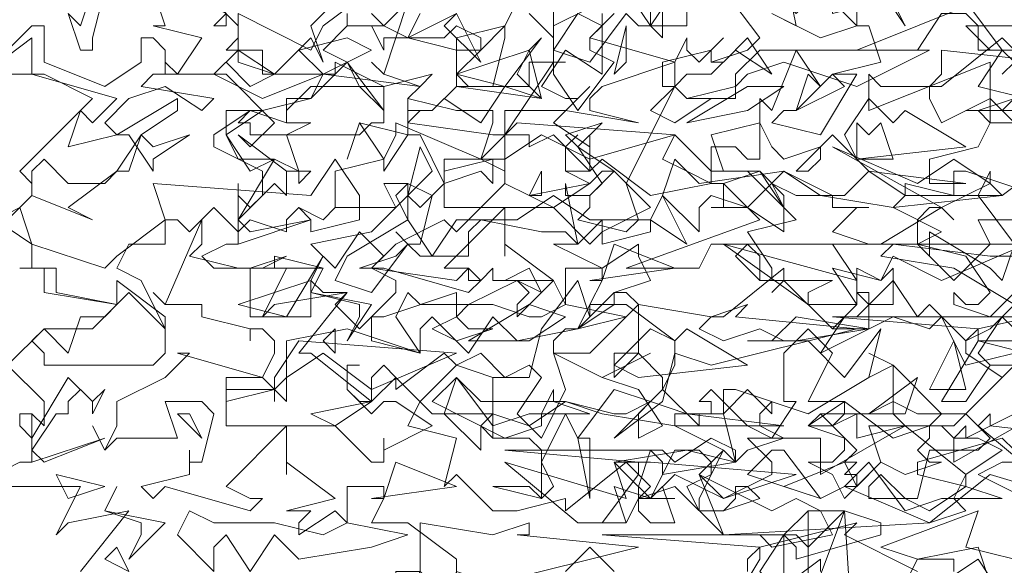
# Model space of a CAD drawing. Header units: millimetres. Extents: x 4234 to 4704, y 1542 to 2004.
# Tile 242 of 256: x 4517.59 to 4525.67, y 1812.3 to 1816.77. Entities that reach past the tile are written whole.
import ezdxf

# ---------------------------------------------------------------- set-up
doc = ezdxf.new("R2010")
doc.units = ezdxf.units.MM
doc.layers.add('BOD', color=40, linetype='Continuous')
doc.layers.add('DIMENSIONS', color=7, linetype='Continuous')

# ---------------------------------------------------------------- blocks, each defined once
blk = doc.blocks.new('A$Cf9015526')
at = {"color": 116, "lineweight": 0, "true_color": 0x136734}
for points in [[(2.1097, 0.8217), (1.8876, 0.8883), (1.7766, 0.7995), (1.3991, 0.7773), (1.3102, 0.8661), (1.2436, 0.8439), (1.2658, 0.8661), (1.2214, 0.9105), (1.1104, 0.8217), (1.1104, 0.8439), (1.0215, 0.8217), (0.9771, 0.8217), (0.9105, 0.8883), (0.8883, 0.8661), (0.9105, 0.9549), (0.8217, 0.9771), (0.8439, 1.0215), (0.9105, 1.0882), (0.8883, 1.1104), (0.7995, 1.0437), (0.7995, 1.0659), (0.7773, 1.0882), (0.755, 1.0659), (0.755, 1.0215), (0.644, 1.1104), (0.6218, 1.1104), (0.7106, 1.2214), (0.5774, 1.1992), (0.5552, 1.177), (0.5996, 1.2658), (0.4664, 1.2658), (0.4441, 1.288), (0.4886, 1.3102), (0.5108, 1.3102), (0.5108, 1.3991), (0.533, 1.3768), (0.5552, 1.3991), (0.5552, 1.4435), (0.4664, 1.4879), (0.4664, 1.5101), (0.533, 1.5545), (0.5552, 1.5545), (0.644, 1.5767), (0.6662, 1.6211), (0.5552, 1.6211), (0.5552, 1.6655), (0.4886, 1.6655), (0.5108, 1.6877), (0.5108, 1.71), (0.4441, 1.7766)], [(2.0875, 1.71), (1.8654, 1.71), (1.8432, 1.71), (1.8876, 1.6655), (1.9986, 1.6655)], [(1.932, 1.6433), (1.9098, 1.6211), (1.932, 1.6433)], [(1.932, 1.6655), (1.9098, 1.6877), (1.7988, 1.5989), (1.7766, 1.5989), (1.7766, 1.5767), (1.7988, 1.5323), (1.8876, 1.5767), (1.932, 1.5323)], [(1.9764, 1.3991), (1.8432, 1.4435), (1.821, 1.4435), (1.821, 1.3991), (1.7322, 1.4213), (1.7322, 1.3991), (1.71, 1.3768), (1.7988, 1.3324), (1.7544, 1.3102), (1.821, 1.2436), (1.8876, 1.3102), (1.8654, 1.3546), (1.9764, 1.3546)], [(2.0653, 1.1992), (1.8654, 1.1548), (1.8432, 1.1326), (1.8432, 1.1104), (1.9098, 1.0659), (1.9764, 1.1326)], [(1.932, 0.9327), (1.9098, 0.9549), (1.7544, 0.9105), (1.7544, 0.8883), (1.8432, 0.8661), (1.7766, 0.8217), (1.7322, 0.8439), (1.6877, 0.8439), (1.6655, 0.8439), (1.6655, 0.8661), (1.6877, 0.8883), (1.7322, 0.8439), (1.7544, 0.8439), (1.7766, 0.9327), (1.8654, 0.9327), (1.8876, 0.9549), (1.8432, 0.9993), (1.821, 0.9771), (1.7766, 0.9771), (1.7988, 0.9993), (1.71, 1.0882), (1.71, 0.9993), (1.7322, 0.9771), (1.6433, 0.9549), (1.6433, 0.9993), (1.5989, 0.9771), (1.5767, 0.9993), (1.5989, 0.9771), (1.6211, 0.9993), (1.6211, 1.0215), (1.5545, 1.0215), (1.5989, 1.1104), (1.5545, 1.1548), (1.5101, 1.1104), (1.5101, 1.0215), (1.5323, 1.0215), (1.4879, 0.9549), (1.4435, 0.9771), (1.3768, 1.0437), (1.3546, 1.0215), (1.3768, 1.0215), (1.3768, 0.9993), (1.3546, 0.9993), (1.3546, 0.9771), (1.288, 1.0437), (1.3102, 1.0882), (1.3102, 1.1326), (1.2214, 1.1992), (1.1548, 1.1992), (1.177, 1.2436), (1.177, 1.2658), (1.1104, 1.2658), (1.1104, 1.1992), (1.0882, 1.2436), (1.0215, 1.177), (1.0215, 1.1992), (1.0437, 1.2214), (1.0215, 1.2436), (0.9993, 1.2436), (1.0882, 1.2436), (0.9993, 1.3102), (0.9993, 1.288), (0.9993, 1.3546), (0.9993, 1.3768), (0.8883, 1.2658), (0.9327, 1.2658), (0.9549, 1.2436), (0.9327, 1.2214), (0.7773, 1.2658), (0.755, 1.2658), (0.7328, 1.2658), (0.7995, 1.288), (0.8217, 1.3102), (0.7995, 1.3324), (0.8217, 1.3102), (0.8439, 1.3102), (0.8661, 1.3991), (0.8217, 1.4213), (0.7773, 1.4213), (0.7995, 1.3768), (0.6884, 1.3768), (0.6662, 1.3546), (0.6218, 1.3768), (0.6662, 1.3546), (0.6884, 1.3768), (0.6884, 1.4435), (0.7773, 1.4657), (0.7995, 1.5101), (0.7995, 1.5323), (0.9549, 1.4657), (0.9771, 1.5323), (0.9771, 1.5545), (0.9549, 1.5545), (0.9327, 1.5545), (0.9105, 1.5545), (0.8217, 1.5767), (0.8439, 1.5989), (0.7773, 1.6211), (0.755, 1.6433), (0.7773, 1.6211), (0.8217, 1.7544)], [(0.8439, 1.7322), (0.8217, 1.6877), (0.9105, 1.6655), (0.9105, 1.6877), (0.9993, 1.71), (0.9549, 1.6655), (0.9327, 1.6655), (0.9105, 1.6655), (0.9105, 1.5989), (1.0437, 1.5989), (1.0437, 1.6433), (1.0659, 1.6433), (1.1104, 1.6433), (1.0882, 1.6433), (1.0882, 1.6211), (1.1326, 1.5545), (1.1992, 1.6433), (1.1548, 1.6655), (1.1548, 1.6877), (1.177, 1.71), (1.1326, 1.7322), (1.0882, 1.6655), (1.0882, 1.6877), (1.0437, 1.7322)], [(1.1992, 1.7322), (1.1548, 1.6877), (1.3102, 1.6433), (1.3324, 1.6877), (1.3324, 1.6655), (1.3546, 1.6433), (1.3991, 1.6877), (1.3768, 1.6655), (1.3768, 1.6433), (1.3991, 1.6433), (1.4435, 1.6877), (1.4879, 1.6211), (1.4213, 1.6655), (1.3768, 1.6211), (1.3324, 1.6211), (1.3102, 1.5989), (1.3324, 1.5767), (1.3768, 1.5767), (1.3102, 1.5323), (1.2658, 1.5545), (1.3102, 1.5989), (1.3102, 1.6433), (1.177, 1.5989), (1.1548, 1.5767), (1.1548, 1.5545), (1.2436, 1.5323), (1.1104, 1.5545), (0.9993, 1.5545), (0.9993, 1.4435), (0.9549, 1.4657), (0.8883, 1.4657), (0.8883, 1.3768), (1.0882, 1.3768), (1.1548, 1.3102), (1.177, 1.3324), (1.177, 1.3546), (1.177, 1.3324), (1.2658, 1.3768), (1.1992, 1.4435), (1.177, 1.4435), (1.1548, 1.4213), (1.1104, 1.4435), (1.1104, 1.4879), (1.1326, 1.5101), (1.1104, 1.4879), (1.1104, 1.4435), (1.1326, 1.4435), (1.1548, 1.4435), (1.177, 1.4657), (1.2658, 1.3991), (1.3768, 1.4213), (1.3768, 1.4879), (1.4213, 1.4879), (1.4435, 1.4657), (1.4657, 1.4657), (1.4657, 1.5767), (1.4879, 1.5545), (1.5323, 1.6655), (1.5767, 1.5989), (1.5545, 1.6211), (1.5323, 1.5545), (1.5101, 1.5545), (1.4879, 1.5323), (1.5767, 1.5101), (1.6433, 1.6211), (1.6211, 1.6211), (1.5989, 1.6211), (1.6877, 1.6433), (1.6655, 1.71), (1.6433, 1.71), (1.5767, 1.6877), (1.4879, 1.7322), (1.5323, 1.71), (1.5101, 1.821)], [(0.2221, 0.7106), (0.3109, 0.8217), (0.1999, 0.7995), (0.1777, 0.7773), (0.2221, 0.8661), (0.0666, 0.8661)], [(0.0666, 0.8883), (0.111, 0.9105), (0.1332, 0.9105), (0.1332, 0.9993), (0.1554, 0.9771), (0.1554, 0.9993), (0.1554, 1.0215), (0.0888, 1.0882), (0.1554, 1.1548), (0.2443, 1.1548), (0.2887, 1.1992), (0.1554, 1.2214), (0.1554, 1.2658), (0.111, 1.2658), (0.1332, 1.2658), (0.1332, 1.3102), (0.0666, 1.3546), (0.111, 1.3768), (0.1332, 1.3991), (0.1332, 1.4213), (0.111, 1.4435), (0.2443, 1.5767), (0.1554, 1.6211), (0, 1.6211)], [(1.932, 1.6433), (1.9098, 1.6655), (1.8654, 1.5989), (1.9542, 1.5767)], [(1.932, 1.5767), (1.8654, 1.5545), (1.8876, 1.5323), (1.8654, 1.4879), (1.7766, 1.4657), (1.7766, 1.4435), (1.7766, 1.4213), (1.8432, 1.4213), (1.6655, 1.4435), (1.5989, 1.5101), (1.5323, 1.4435), (1.5545, 1.4435), (1.5767, 1.4657), (1.5767, 1.4879), (1.5101, 1.4657), (1.4879, 1.4879), (1.4657, 1.5323), (1.3768, 1.5101), (1.3991, 1.4435), (1.4657, 1.4435), (1.3991, 1.4213), (1.4435, 1.3768), (1.5101, 1.3324), (1.5101, 1.3768), (1.4879, 1.4213), (1.5323, 1.3991), (1.5989, 1.3991), (1.5989, 1.3768), (1.6655, 1.3768), (1.6433, 1.3768), (1.5989, 1.3324), (1.6655, 1.3102), (1.4435, 1.3102), (1.4213, 1.288), (1.4657, 1.2436), (1.5989, 1.2436), (1.5545, 1.2214), (1.5545, 1.1992), (1.5989, 1.1548), (1.6433, 1.1992), (1.6433, 1.2214), (1.6655, 1.2214), (1.6655, 1.1548), (1.5989, 1.1548), (1.5101, 1.2436), (1.4879, 1.2214), (1.5101, 1.2436), (1.5101, 1.2658), (1.3991, 1.177), (1.3768, 1.177), (1.3546, 1.1548), (1.3991, 1.1326), (1.4657, 1.1548), (1.5101, 1.1326), (1.5545, 1.1326), (1.6211, 1.0659), (1.6877, 1.1548), (1.6655, 1.0659), (1.5545, 0.9993), (1.4213, 1.0437), (1.3991, 1.0437), (1.3991, 0.9993), (1.3102, 0.9993), (1.3102, 0.9771), (1.3991, 0.9327), (1.3546, 0.8883), (1.3991, 0.8439), (1.4879, 0.8883), (1.4879, 0.9105), (1.4435, 0.9549), (1.5767, 0.9549), (1.5767, 0.9105), (1.5767, 0.8883), (1.7322, 0.9771), (1.8432, 0.8883), (1.9098, 0.9327), (1.8654, 0.9549), (1.8432, 0.9549), (1.821, 0.9549), (1.8432, 0.9771), (1.8432, 0.9549), (1.932, 0.9993)], [(1.9542, 1.1104), (1.8654, 1.1326), (2.0209, 1.1326)], [(1.932, 1.2214), (1.8876, 1.177), (1.821, 1.1992), (1.821, 1.2214), (1.8432, 1.1992), (1.8654, 1.1992), (1.8876, 1.2214), (1.8432, 1.288), (1.7544, 1.3102), (1.71, 1.3102), (1.6877, 1.3102), (1.7988, 1.3768), (1.821, 1.3546), (1.7988, 1.3768), (1.7766, 1.3768), (1.7544, 1.3546), (1.7544, 1.3102), (1.7766, 1.288), (1.7766, 1.3102), (1.7766, 1.3324), (1.8876, 1.2658), (1.9098, 1.2436), (1.932, 1.3102), (1.8654, 1.3991), (1.8876, 1.4435), (1.8876, 1.4213), (1.9098, 1.3991), (1.9986, 1.4657)], [(1.8876, 0.6884), (1.8654, 0.755), (1.7544, 0.7328), (1.7322, 0.6884)], [(1.7544, 0.7106), (1.6211, 0.7773), (1.6433, 0.7995), (1.4657, 0.755), (1.4435, 0.7328), (1.4435, 0.7106)], [(1.4879, 0.6662), (1.5767, 0.7328), (1.5767, 0.7106)], [(1.1992, 0.7106), (1.1548, 0.755), (1.1104, 0.7106)], [(0.9105, 0.6884), (0.9105, 0.7328), (0.8217, 0.7995), (0.755, 0.7995), (0.7773, 0.8439), (0.7773, 0.8661), (0.7106, 0.8661), (0.7106, 0.7995), (0.6884, 0.8217), (0.6218, 0.7773), (0.6218, 0.7995), (0.644, 0.8217), (0.6218, 0.8217), (0.5996, 0.8217), (0.6884, 0.8439), (0.5996, 0.9105), (0.5996, 0.8883), (0.5996, 0.9327), (0.5996, 0.9549), (0.5996, 0.9771), (0.4886, 0.8661), (0.533, 0.8439), (0.5552, 0.8439), (0.533, 0.8217), (0.3775, 0.8661), (0.3553, 0.8439), (0.3331, 0.8661), (0.4219, 0.8883), (0.4219, 0.9105), (0.4219, 0.9327), (0.4219, 0.9105), (0.4441, 0.9105), (0.4664, 0.9993), (0.4441, 1.0215), (0.3775, 1.0215), (0.3997, 0.9549), (0.2887, 0.9549), (0.2665, 0.9327), (0.2443, 0.9771), (0.2665, 0.9327), (0.2887, 0.9771), (0.2887, 1.0215), (0.3775, 1.0659), (0.4219, 1.1104), (0.3997, 1.1104), (0.5552, 1.0659), (0.5774, 1.1104), (0.5774, 1.1326), (0.5552, 1.1548), (0.533, 1.1548), (0.533, 1.1326), (0.533, 1.1548), (0.4441, 1.177), (0.4441, 1.1992), (0.3775, 1.1992), (0.3553, 1.2214), (0.3775, 1.1992), (0.4441, 1.3546), (0.4441, 1.3324), (0.4441, 1.3102), (0.4219, 1.288), (0.5108, 1.2658), (0.533, 1.2658), (0.5996, 1.288), (0.5552, 1.2658), (0.533, 1.2658), (0.533, 1.2436), (0.533, 1.177), (0.644, 1.177), (0.644, 1.2436), (0.6662, 1.2214), (0.7106, 1.2214), (0.6884, 1.1992), (0.7328, 1.1548), (0.7995, 1.2214), (0.7995, 1.2436), (0.755, 1.2658), (0.7773, 1.288), (0.7328, 1.3324), (0.6884, 1.2658), (0.644, 1.3102), (0.755, 1.3324), (0.8217, 1.3991), (0.8439, 1.3768), (0.8883, 1.4213), (0.8439, 1.5101), (0.8217, 1.5101), (0.7773, 1.4435), (0.7773, 1.4657), (0.7328, 1.5323), (0.7106, 1.4657), (0.7328, 1.5323), (0.8217, 1.5101), (0.8217, 1.5545), (0.8217, 1.5767), (0.8217, 1.5545), (0.8661, 1.5545), (0.8439, 1.5545), (0.8217, 1.5323), (0.9771, 1.5101), (0.9993, 1.5101), (1.0882, 1.6433), (1.0882, 1.7766)], [(1.288, 1.7766), (1.288, 1.6877), (1.2658, 1.71), (1.2658, 1.7766)], [(1.177, 1.7322), (1.177, 1.71), (1.177, 1.6877), (1.177, 1.6433), (1.177, 1.6211), (1.1104, 1.6655), (1.0659, 1.5989), (1.1104, 1.5767), (1.1326, 1.5767), (1.1548, 1.5989), (1.1326, 1.5767), (1.0882, 1.5323), (1.1548, 1.4879), (1.1548, 1.5101), (1.1548, 1.4435), (1.0882, 1.5101), (1.0437, 1.4879), (1.0437, 1.5101), (1.0215, 1.5101), (0.9993, 1.5101), (0.9993, 1.4213), (1.0437, 1.3991), (1.0659, 1.4435), (1.0659, 1.4213), (1.0659, 1.3991), (1.0437, 1.3991), (0.9993, 1.4213), (0.9105, 1.3324), (0.8883, 1.3546), (0.7995, 1.3102), (0.755, 1.2658), (0.9105, 1.2436), (0.9327, 1.2658), (0.9327, 1.2436), (0.9549, 1.2436), (0.9771, 1.2658), (0.9771, 1.2436), (0.9993, 1.2436), (1.0437, 1.2658), (1.0659, 1.2214), (1.0215, 1.2436), (0.9771, 1.2214), (0.9327, 1.1992), (0.9105, 1.177), (0.9327, 1.1548), (0.9771, 1.1548), (0.9105, 1.1326), (0.8661, 1.1548), (0.9105, 1.177), (0.9105, 1.2214), (0.7773, 1.177), (0.755, 1.177), (0.755, 1.1326), (0.8439, 1.1104), (0.7106, 1.1548), (0.5996, 1.1326), (0.5996, 1.0215), (0.5552, 1.0659), (0.4886, 1.0659), (0.4886, 0.9771), (0.6884, 0.9771), (0.755, 0.9105), (0.7773, 0.9105), (0.7773, 0.9549), (0.7773, 0.9327), (0.8661, 0.9771), (0.7995, 1.0215), (0.7773, 1.0215), (0.755, 0.9993), (0.7106, 1.0437), (0.7106, 1.0882), (0.7328, 1.0882), (0.7106, 1.0882), (0.7106, 1.0437), (0.7328, 1.0215), (0.755, 1.0215), (0.7995, 1.0659), (0.8661, 0.9993), (0.9771, 0.9993), (0.9771, 1.0659), (1.0215, 1.0659), (1.0437, 1.0659), (1.0659, 1.1548), (1.1326, 1.2436), (1.1548, 1.177), (1.1548, 1.1992), (1.1326, 1.1548), (1.1104, 1.1548), (1.0882, 1.1326), (1.0882, 1.1104), (1.1548, 1.1104), (1.2436, 1.1992), (1.2214, 1.2214), (1.1992, 1.2214), (1.2658, 1.2436), (1.2436, 1.288), (1.2436, 1.3102), (1.177, 1.2658), (1.0882, 1.3102), (1.1326, 1.3102), (1.1104, 1.4213), (1.1104, 1.3991), (1.1548, 1.3991), (1.1548, 1.3768), (1.1326, 1.3546), (1.2214, 1.3324), (1.2436, 1.3546), (1.2214, 1.4213), (1.3102, 1.5989), (1.288, 1.5989), (1.288, 1.6433), (1.3768, 1.6655), (1.3768, 1.6433), (1.4435, 1.6655), (1.4657, 1.6877), (1.3991, 1.7766)], [(0.8439, 1.7766), (0.7773, 1.71), (0.8217, 1.6877), (0.9105, 1.7322)], [(1.0215, 1.7544), (0.9993, 1.71), (0.9993, 1.6877), (0.9771, 1.5989), (0.9327, 1.5989), (0.9105, 1.6211), (0.9549, 1.6655), (0.9549, 1.6877), (0.9105, 1.71), (0.8883, 1.6877), (0.7773, 1.6877), (0.7773, 1.6655), (0.755, 1.71), (0.7328, 1.71), (0.7106, 1.71), (0.7106, 1.7322)], [(0.6884, 1.7544), (0.644, 1.71), (0.6662, 1.6433), (0.644, 1.6877), (0.5774, 1.6211), (0.5108, 1.6655), (0.4664, 1.6211), (0.5552, 1.5767), (0.6662, 1.6211), (0.8439, 1.5989), (0.8661, 1.6211), (0.7773, 1.5989), (0.644, 1.5989), (0.5996, 1.5545), (0.5996, 1.5323), (0.6218, 1.5323), (0.644, 1.5323), (0.5996, 1.5101), (0.6218, 1.4435), (0.5996, 1.4435), (0.5108, 1.5101), (0.533, 1.4879), (0.5774, 1.5323), (0.4886, 1.6211), (0.3775, 1.6211), (0.3775, 1.6433), (0.3997, 1.6211), (0.4441, 1.6877), (0.3553, 1.71), (0.3775, 1.71), (0.3553, 1.7766)], [(0.755, 1.7322), (0.7773, 1.71), (0.7106, 1.71), (0.6662, 1.6655), (0.7106, 1.6433), (0.7773, 1.5545), (0.7773, 1.5323), (0.755, 1.5323), (0.7328, 1.5101), (0.533, 1.5101), (0.533, 1.5323), (0.5108, 1.5323), (0.533, 1.5545), (0.5996, 1.5323), (0.5996, 1.5767), (0.644, 1.5767), (0.6884, 1.6211), (0.5552, 1.6211), (0.5552, 1.6655), (0.5108, 1.6655), (0.5108, 1.6877), (0.5108, 1.7322)], [(0.5108, 1.7322), (0.644, 1.6655), (0.6662, 1.71), (0.755, 1.7766)], [(0.0888, 1.6655), (0.1332, 1.71), (0.1554, 1.71), (0.1554, 1.6433), (0.2665, 1.5989), (0.3331, 1.6433), (0.3331, 1.6877), (0.3553, 1.6877), (0.3775, 1.6655), (0.3775, 1.6211), (0.3553, 1.6211), (0.3331, 1.5989), (0.4664, 1.5767), (0.4441, 1.5545), (0.3775, 1.5989), (0.3109, 1.5767), (0.2665, 1.5323), (0.2887, 1.5101), (0.1999, 1.4879), (0.2221, 1.5545), (0.2443, 1.5323), (0.2887, 1.5767), (0.1332, 1.6211), (0.1332, 1.6655), (0.1332, 1.6877), (0.0444, 1.6211)], [(0.0888, 1.3546), (0.111, 1.3768), (0.1332, 1.3102), (0.2665, 1.2658), (0.2887, 1.288), (0.3775, 1.3546), (0.3553, 1.4213), (0.644, 1.3991), (0.6884, 1.4657), (0.7328, 1.3991), (0.7328, 1.3546), (0.644, 1.3324), (0.644, 1.3546), (0.6218, 1.3768), (0.5996, 1.3546), (0.5996, 1.3324), (0.533, 1.3546), (0.5108, 1.3324), (0.4664, 1.3768), (0.4219, 1.3324), (0.3997, 1.3546), (0.3775, 1.3546), (0.3775, 1.3324), (0.3775, 1.3102), (0.3109, 1.3102), (0.2887, 1.2658), (0.3331, 1.2436), (0.3775, 1.1548), (0.3775, 1.1326), (0.3775, 1.1104), (0.3553, 1.0882), (0.1554, 1.0882), (0.1554, 1.1104), (0.1332, 1.1326), (0.1554, 1.1548), (0.1999, 1.1104), (0.2221, 1.177), (0.2665, 1.177), (0.2887, 1.1992), (0.1777, 1.2214), (0.1777, 1.2658), (0.111, 1.2658), (0.1332, 1.2658), (0.1332, 1.3102), (0.0666, 1.3546)], [(1.9764, 0.9993), (1.821, 0.9105), (1.821, 0.9549), (1.7988, 0.9771), (1.6655, 0.9771), (1.6877, 0.9105), (1.6433, 0.8661), (1.6211, 0.9105), (1.6433, 0.9327), (1.5989, 0.9771), (1.5545, 0.9771), (1.5767, 0.9993), (1.6655, 0.9993), (1.71, 1.0215), (1.7544, 0.9993), (1.8432, 0.9993), (1.932, 1.0882)], [(1.932, 1.1104), (1.8432, 1.0882), (1.7988, 1.177), (1.7766, 1.1548), (1.71, 1.177), (1.5767, 1.1104), (1.6211, 1.177), (1.6433, 1.177), (1.71, 1.2436), (1.7544, 1.177), (1.7766, 1.1992), (1.8432, 1.1326), (1.8876, 1.1548), (1.932, 1.1992), (1.821, 1.2658), (1.6877, 1.288), (1.71, 1.3102), (1.8876, 1.288), (1.9764, 1.288)], [(1.9098, 0.6662), (1.8654, 0.7328), (1.7988, 0.6884)], [(1.821, 0.7106), (1.821, 0.7328), (1.7544, 0.7328), (1.6877, 0.755), (1.8654, 0.8217), (1.8432, 0.755), (1.932, 0.7328), (1.9542, 0.7328), (1.9764, 0.6884), (2.0209, 0.7328), (2.1097, 0.7328), (2.0431, 0.7328), (2.0209, 0.7106)]]:
    blk.add_lwpolyline(points, dxfattribs=at)
for points in [[(1.8432, 1.8654), (1.932, 1.7766), (1.8432, 1.7544), (1.9098, 1.6655), (1.8654, 1.6655), (1.8654, 1.71), (1.8432, 1.7322), (1.7988, 1.7322), (1.7544, 1.6655), (1.6433, 1.6655), (1.8654, 1.7544), (1.8432, 1.7766), (1.7988, 1.7766), (1.821, 1.7988), (1.821, 1.8432), (1.7766, 1.8432), (1.7544, 1.8654), (1.71, 1.8876), (1.7322, 1.932), (1.7988, 1.8654)], [(1.6877, 1.7766), (1.6877, 1.7544), (1.5989, 1.7322), (1.5989, 1.7544), (1.5767, 1.7766), (1.5323, 1.7322), (1.5101, 1.7544), (1.4657, 1.7544), (1.3546, 1.7766), (1.3324, 1.7544), (1.3324, 1.71), (1.2436, 1.71), (1.2214, 1.7322), (1.1548, 1.6433), (1.0882, 1.6655), (1.0882, 1.71), (1.2214, 1.7766), (1.2658, 1.71), (1.3102, 1.7766), (1.4213, 1.7766), (1.4879, 1.821), (1.5545, 1.7766)], [(1.6433, 1.71), (1.5989, 1.7544), (1.5767, 1.7766), (1.5545, 1.7766), (1.5545, 1.7988), (1.6433, 1.7544)], [(1.6877, 1.7766), (1.6877, 1.7988), (1.7322, 1.71)], [(0.2665, 1.7766), (0.2443, 1.6877), (0.2443, 1.6655), (0.2221, 1.6655), (0.1999, 1.7322), (0.2221, 1.71), (0.2443, 1.7766), (0.3109, 1.7766)], [(0.4886, 1.71), (0.4664, 1.71), (0.4886, 1.7322), (0.4441, 1.7544), (0.4219, 1.7544), (0.4441, 1.7766), (0.4886, 1.7322)], [(0.8883, 1.71), (0.9105, 1.7322), (0.9549, 1.6433)], [(1.2214, 1.6433), (1.1992, 1.6211), (1.2214, 1.71)], [(1.9986, 1.5989), (2.0209, 1.5767), (1.9986, 1.5545), (2.0875, 1.4657), (1.9986, 1.4213), (2.0431, 1.4657), (1.9542, 1.5323), (1.8876, 1.5323), (1.8876, 1.6433), (1.6655, 1.5545), (1.6655, 1.5767), (1.6655, 1.5989), (1.6655, 1.6211), (1.6877, 1.5989), (1.7766, 1.5989), (1.7988, 1.6211), (1.7988, 1.6655), (1.9986, 1.6433), (2.0653, 1.71), (2.0875, 1.6877)], [(0.6662, 1.6211), (0.6218, 1.6655), (0.7106, 1.6877), (0.755, 1.6655)], [(0.9105, 1.6211), (1.0437, 1.6655), (1.0659, 1.6877), (0.9993, 1.5989)], [(0.5774, 1.6211), (0.533, 1.5989), (0.4886, 1.6433), (0.5108, 1.6655), (0.5108, 1.6433)], [(1.0215, 1.6211), (1.0437, 1.6655), (1.0659, 1.5767)], [(1.6433, 1.5989), (1.5101, 1.6433), (1.4435, 1.6211), (1.4213, 1.5989), (1.4213, 1.5767), (1.3324, 1.5767), (1.4213, 1.5989), (1.4213, 1.6211), (1.4657, 1.6655), (1.7766, 1.6655)], [(0.7773, 1.5545), (0.7328, 1.5989), (0.7106, 1.6433), (0.6884, 1.6211), (0.6884, 1.6433), (0.7773, 1.5989)], [(1.5323, 1.5545), (1.5989, 1.6211), (1.6211, 1.5989)], [(0.9993, 1.5989), (0.9549, 1.5323), (0.8883, 1.5767), (0.8661, 1.5545), (0.9105, 1.5989), (1.0659, 1.5767)], [(1.4435, 1.5545), (1.3324, 1.5323), (1.4435, 1.5989), (1.5101, 1.5989)], [(1.932, 1.5545), (1.8432, 1.5545), (1.9098, 1.5545), (1.9542, 1.5989), (2.0653, 1.5767)], [(0.3331, 1.5101), (0.3553, 1.4879), (0.4219, 1.5101), (0.3553, 1.4657), (0.3553, 1.4435), (0.3109, 1.5101), (0.2887, 1.5101), (0.3997, 1.5767), (0.3997, 1.5545)], [(1.7322, 1.5545), (1.8432, 1.4879), (1.6433, 1.4657), (1.6211, 1.5101), (1.6655, 1.5767), (1.71, 1.5323)], [(0.4886, 1.5101), (0.5108, 1.4657), (0.5774, 1.4657), (0.533, 1.4435), (0.4886, 1.5101), (0.4886, 1.5545), (0.5552, 1.5545)], [(1.1548, 1.4657), (1.0659, 1.5101), (0.9993, 1.4657), (0.9771, 1.4657), (0.9771, 1.4213), (0.9549, 1.4435), (0.8883, 1.4213), (0.8883, 1.4435), (0.9771, 1.4657), (0.9549, 1.4657), (1.0215, 1.5323), (1.3102, 1.5101)], [(1.1992, 1.4435), (1.1548, 1.3991), (1.177, 1.4213), (1.1326, 1.4879), (1.1104, 1.5101), (1.177, 1.5323), (1.1326, 1.4879)], [(1.6877, 1.5323), (1.71, 1.4657), (1.6433, 1.4657), (1.6433, 1.4879), (1.6433, 1.5323), (1.6655, 1.5101)], [(0.1999, 1.3768), (0.2443, 1.3546), (0.1332, 1.3991), (0.1332, 1.4213), (0.1332, 1.4435), (0.1554, 1.4657), (0.1999, 1.4213), (0.2665, 1.4213), (0.2887, 1.4435), (0.3109, 1.4435), (0.3331, 1.5101), (0.2887, 1.4435)], [(1.4435, 1.4435), (1.5323, 1.3546), (1.4435, 1.3324), (1.4879, 1.2658), (1.4879, 1.2436), (1.4657, 1.2436), (1.4657, 1.288), (1.4435, 1.3102), (1.3768, 1.3102), (1.3546, 1.2658), (1.2214, 1.2658), (1.4657, 1.3546), (1.4435, 1.3768), (1.3768, 1.3768), (1.3991, 1.3768), (1.3991, 1.4213), (1.3768, 1.4213), (1.3324, 1.4435), (1.288, 1.4657), (1.3102, 1.5101), (1.3768, 1.4435)], [(0.8217, 1.3991), (0.8439, 1.4879), (0.8661, 1.4435)], [(1.7988, 1.3768), (1.5989, 1.4879), (1.7544, 1.4213), (1.821, 1.4657), (1.8876, 1.4213)], [(0.644, 1.4435), (0.6218, 1.4213), (0.6218, 1.4435), (0.5996, 1.4435), (0.5996, 1.3991), (0.5774, 1.4213), (0.5108, 1.3546), (0.533, 1.3324), (0.644, 1.3546), (0.5108, 1.3102), (0.5108, 1.4213), (0.5108, 1.3991), (0.5108, 1.3768), (0.5108, 1.3546), (0.5774, 1.4657), (0.6218, 1.4435)], [(1.5101, 1.4435), (1.5989, 1.3991), (1.6211, 1.3991), (1.6655, 1.4435), (1.7322, 1.3991), (1.9098, 1.3991), (1.71, 1.3768), (1.5767, 1.3991), (1.5101, 1.4435), (1.4435, 1.3768), (1.3768, 1.3991), (1.3546, 1.3768), (1.3546, 1.3324), (1.288, 1.3991), (1.3102, 1.4657), (1.3546, 1.4213)], [(1.5101, 1.3546), (1.5101, 1.3768), (1.4657, 1.4435), (1.5101, 1.3991)], [(0.8217, 1.3546), (0.7995, 1.3991), (0.8217, 1.4213)], [(1.0882, 1.3768), (1.0437, 1.3991), (1.1548, 1.4213)], [(1.2658, 1.3546), (1.2658, 1.3324), (1.177, 1.3102), (1.177, 1.3324), (1.177, 1.3546), (1.1326, 1.3102), (1.1104, 1.3324), (1.0659, 1.3324), (0.9549, 1.3546), (0.9327, 1.3324), (0.9327, 1.288), (0.8439, 1.288), (0.8217, 1.3102), (0.755, 1.2214), (0.6884, 1.2436), (0.7106, 1.288), (0.8217, 1.3546), (0.8661, 1.288), (0.9105, 1.3546), (1.0215, 1.3546), (1.0882, 1.3991), (1.1548, 1.3546)], [(1.2658, 1.3546), (1.288, 1.3991), (1.3324, 1.3102)], [(1.1548, 1.2436), (1.177, 1.2436), (1.1992, 1.3102), (1.3102, 1.2658)], [(1.7988, 1.2436), (1.71, 1.288), (1.6877, 1.2436), (1.5989, 1.2658), (1.6433, 1.1992), (1.6211, 1.1992), (1.5545, 1.1992), (1.3991, 1.3102), (1.6433, 1.2436), (1.5989, 1.3102), (1.6877, 1.3102), (1.9542, 1.3102)], [(0.5108, 1.1992), (0.644, 1.2436), (0.6662, 1.288), (0.5996, 1.177)], [(0.5774, 1.2658), (0.5774, 1.288), (0.6662, 1.2658)], [(0.755, 1.1992), (0.7106, 1.1326), (0.7328, 1.177), (0.7328, 1.1992), (0.644, 1.2214), (0.6662, 1.2658), (0.644, 1.2214)], [(1.71, 1.2658), (1.71, 1.1992), (1.6655, 1.1992), (1.6433, 1.2214), (1.6433, 1.2658), (1.6877, 1.2436)], [(0.3775, 1.1548), (0.3553, 1.177), (0.3109, 1.2214), (0.2887, 1.1992), (0.2887, 1.2436), (0.3775, 1.177)], [(0.9771, 1.1992), (1.0437, 1.177), (1.0659, 1.177), (1.1104, 1.1992), (1.2214, 1.177), (1.1326, 1.1548), (1.0215, 1.1326), (0.9771, 1.177), (0.9327, 1.1104), (0.8661, 1.177), (0.8439, 1.1548), (0.8439, 1.1104), (0.7995, 1.177), (0.8217, 1.2214), (0.8439, 1.1992)], [(1.1326, 1.1548), (1.1992, 1.2214), (1.1992, 1.1992)], [(2.1097, 1.177), (1.932, 1.1326), (1.932, 1.1548), (1.9098, 1.177), (1.8654, 1.1104), (1.8876, 1.0882), (1.9542, 1.0882), (1.8876, 1.0882), (1.8432, 1.0215), (1.7988, 1.0215), (1.8654, 1.1326), (1.8654, 1.1548), (1.5989, 1.177), (1.932, 1.177), (1.9542, 1.1548), (2.0431, 1.2214), (2.1097, 1.1992)], [(1.0437, 1.1326), (0.9327, 1.1326), (1.0437, 1.1992), (1.1104, 1.177)], [(1.4213, 1.177), (1.6433, 1.1548), (1.3768, 1.0882), (1.3102, 1.1104), (1.288, 1.0215), (1.1992, 0.9549), (1.288, 1.0437), (1.288, 1.0659), (1.2436, 1.1104), (1.1992, 1.0659), (1.1992, 1.1104), (1.2436, 1.1104), (1.2436, 1.1992), (1.3768, 1.177), (1.4435, 1.1992)], [(1.5323, 1.1326), (1.4435, 1.1326), (1.4879, 1.1326), (1.5323, 1.177), (1.6655, 1.1548)], [(0.6884, 1.1104), (0.6662, 1.1326), (0.6884, 1.1548)], [(1.3324, 1.1548), (1.4435, 1.0882), (1.2436, 1.0659), (1.1992, 1.0882), (1.2658, 1.1548), (1.3102, 1.1326)], [(0.755, 1.0437), (0.6662, 1.1104), (0.5996, 1.0659), (0.5774, 1.0437), (0.5774, 1.0215), (0.5774, 1.0437), (0.4886, 1.0215), (0.4886, 1.0437), (0.5774, 1.0437), (0.5774, 1.0659), (0.6218, 1.1326), (0.9105, 1.1104)], [(1.7766, 1.0437), (1.821, 1.1326), (1.8432, 1.0437)], [(1.0437, 1.0882), (1.0659, 1.0659), (1.0215, 0.9993), (1.0659, 0.9549), (1.1104, 1.0437), (1.0882, 1.1104), (1.177, 1.0659), (1.2658, 1.1104), (1.177, 1.0659), (1.2436, 1.0437), (1.288, 0.9771), (1.2436, 0.9549), (1.2436, 0.9993), (1.2658, 1.0215), (1.1992, 1.0437), (1.1326, 0.9549), (1.1548, 0.9549), (1.1548, 0.8439), (1.1326, 0.9549), (1.1104, 0.9993), (1.0659, 0.9105), (1.0882, 0.8661), (1.0659, 0.8439), (0.9771, 0.8661), (0.9993, 0.8661), (1.0437, 0.8661), (1.0659, 0.8439), (1.0659, 0.9327), (1.0437, 0.9549), (0.9771, 0.9549), (0.9549, 0.9771), (0.9771, 0.9549), (0.9771, 1.0659), (0.9105, 1.0882), (0.9549, 1.1104), (0.9993, 1.0659)], [(1.71, 1.0659), (1.71, 1.0882), (1.6655, 1.0659), (1.71, 1.0882), (1.6655, 1.1104), (1.71, 1.0882)], [(0.2665, 1.0437), (0.2443, 0.9993), (0.2443, 1.0215), (0.2221, 1.0437), (0.1999, 1.0215), (0.1999, 0.9993), (0.1777, 0.9993), (0.1332, 0.9327), (0.1554, 0.9105), (0.2665, 0.9549), (0.1332, 0.9105), (0.1332, 0.9993), (0.111, 0.9993), (0.111, 0.9771), (0.1332, 0.9549), (0.1999, 1.0659), (0.2443, 1.0215)], [(0.9105, 1.0659), (0.9771, 0.9771), (1.0437, 0.9993), (1.0659, 0.9993), (1.0882, 1.0437), (1.0882, 1.0215), (1.1548, 0.9993), (1.0659, 0.9993), (1.0659, 0.9771), (0.9993, 0.9549), (0.8661, 1.0215)], [(1.1104, 1.0215), (1.1992, 0.9993), (1.2214, 0.9993), (1.2658, 1.0215), (1.3324, 0.9993), (1.5101, 0.9771), (1.3102, 0.9771), (1.177, 0.9993), (1.1104, 1.0215), (1.0437, 0.9771), (0.9771, 0.9993), (0.9549, 0.9771), (0.9549, 0.9327), (0.8883, 0.9993), (0.9105, 1.0659), (0.9549, 1.0215)], [(1.6655, 0.9993), (1.7544, 1.0659), (1.7322, 0.9993)], [(1.4879, 1.0215), (1.4657, 0.9993), (1.4657, 0.9771), (1.5101, 0.9549), (1.4435, 0.9327), (1.4213, 0.9105), (1.3991, 0.9993), (1.4435, 1.0437), (1.4879, 0.9993)], [(0.6884, 0.9771), (0.644, 0.9993), (0.755, 1.0215)], [(1.7766, 0.9771), (1.821, 0.9771), (1.7766, 0.9771), (1.7766, 0.9549), (1.7544, 0.9327), (1.7766, 0.9105), (1.7988, 0.9105), (1.7322, 0.8883), (1.6877, 0.9105), (1.6211, 0.8439), (1.5989, 0.8883), (1.5545, 0.9105), (1.5989, 0.9105), (1.6211, 0.9327), (1.6211, 0.9549), (1.5545, 0.9771), (1.6211, 1.0215), (1.71, 0.9549)], [(0.4441, 0.9549), (0.3997, 0.9993), (0.4219, 0.9993)], [(2.0875, 0.9549), (2.0653, 0.9549), (2.0209, 0.9549), (1.9986, 0.9549), (1.9986, 0.9327), (2.1319, 0.9327), (2.2873, 0.8883), (2.2651, 0.8661), (2.1541, 0.8883), (2.0209, 0.8883), (1.9986, 0.8661), (1.8654, 0.9771), (1.8876, 0.9993), (1.8876, 0.9771)], [(1.4213, 0.9105), (1.288, 0.8883), (1.288, 0.9105), (1.2658, 0.9327), (1.2436, 0.8661), (1.2436, 0.8439), (1.3102, 0.8439), (1.2436, 0.8439), (1.2214, 0.7995), (1.177, 0.7995), (1.2436, 0.8883), (1.2436, 0.9105), (0.9993, 0.9327), (1.288, 0.9327), (1.3102, 0.9105), (1.3768, 0.9549), (1.4213, 0.9327)], [(1.3991, 0.9327), (1.3546, 0.8439), (1.3546, 0.8217), (1.3991, 0.8217), (1.4213, 0.8439), (1.4213, 0.8661), (1.4435, 0.8661), (1.4657, 0.8439), (1.3991, 0.8217), (1.3546, 0.8217), (1.3324, 0.8661), (1.3768, 0.8883), (1.3768, 0.9105), (1.3546, 0.9327), (1.3102, 0.9327), (1.2658, 0.8439), (1.2214, 0.8883), (1.1992, 0.9105), (1.3324, 0.9327), (1.4213, 0.9105)], [(1.5767, 0.8439), (1.4435, 0.8883), (1.4879, 0.9327), (1.5101, 0.9327)], [(0.755, 0.8439), (0.7773, 0.8439), (0.7995, 0.9105), (0.9105, 0.8661)], [(1.3991, 0.8439), (1.3102, 0.8883), (1.2658, 0.8439), (1.1992, 0.8661), (1.2214, 0.7995), (1.1326, 0.7995), (0.9993, 0.9105), (1.2214, 0.8439), (1.1992, 0.9105), (1.2658, 0.9105), (1.5323, 0.8883)], [(1.6433, 0.9105), (1.6211, 0.8883), (1.6433, 0.8883), (1.6433, 0.8661), (1.6211, 0.8661), (1.5767, 0.8439), (1.5101, 0.8661), (1.6211, 0.9105)], [(1.6655, 0.9105), (1.7322, 0.8217), (1.7988, 0.8439), (1.821, 0.8439), (1.8432, 0.8883), (1.8432, 0.8661), (1.9098, 0.8439), (1.821, 0.8439), (1.8432, 0.8217), (1.7766, 0.7995), (1.6211, 0.8661)], [(1.9986, 0.8217), (1.8654, 0.8883), (1.9098, 0.9105), (1.9542, 0.9105)], [(0.1999, 0.8439), (0.1777, 0.8883), (0.2665, 0.8661)], [(1.5323, 0.8439), (1.5767, 0.8217), (1.5989, 0.7773), (1.4879, 0.755), (1.4657, 0.7773), (1.4435, 0.7773), (1.3991, 0.7773), (1.3546, 0.8883), (1.4879, 0.8217)], [(0.3775, 0.7995), (0.3109, 0.7328), (0.3331, 0.7773), (0.3331, 0.7995), (0.2665, 0.8217), (0.2887, 0.8661), (0.2665, 0.8217)], [(1.288, 0.8661), (1.3102, 0.7995), (1.2658, 0.7995), (1.2436, 0.8217), (1.2436, 0.8661), (1.2658, 0.8439)], [(0.5774, 0.7995), (0.6662, 0.7773), (0.7106, 0.7995), (0.8217, 0.7773), (0.755, 0.755), (0.6218, 0.7328), (0.5774, 0.7773), (0.533, 0.7106), (0.4886, 0.7773), (0.4664, 0.755), (0.4664, 0.7106), (0.3997, 0.7773), (0.4219, 0.8217), (0.4664, 0.7995)], [(1.6877, 0.7773), (1.5323, 0.7328), (1.5323, 0.755), (1.5101, 0.7773), (1.4657, 0.7106), (1.4879, 0.6884), (1.5545, 0.6884), (1.4879, 0.6884), (1.4435, 0.6218), (1.3991, 0.6218), (1.4657, 0.7328), (1.4657, 0.755), (1.177, 0.7773), (1.5323, 0.7773), (1.5545, 0.755), (1.6211, 0.8217), (1.6877, 0.7995)], [(1.5545, 0.644), (1.5767, 0.6218), (1.5989, 0.4219), (1.6433, 0.3775), (1.5101, 0.3775), (1.4657, 0.3775), (1.5101, 0.5108), (1.5101, 0.7773), (1.5545, 0.8217), (1.6211, 0.8217)], [(1.7322, 0.3997), (1.5545, 0.3775), (1.5545, 0.8217), (1.6211, 0.8217), (1.6433, 0.4664)], [(1.0215, 0.7773), (1.2436, 0.755), (0.9771, 0.6884), (0.9105, 0.7106), (0.8883, 0.6218), (0.7995, 0.5552), (0.8883, 0.644), (0.8883, 0.6662), (0.8439, 0.7106), (0.8217, 0.6662), (0.7995, 0.6662), (0.7995, 0.7106), (0.8439, 0.7106), (0.8439, 0.7995), (0.9771, 0.7773), (1.0437, 0.7995), (1.0437, 0.7773)], [(0.3109, 0.7106), (0.2665, 0.7328), (0.2887, 0.755)]]:
    blk.add_lwpolyline(points, close=True, dxfattribs=at)

msp = doc.modelspace()

# ---------------------------------------------------------------- hatches: boundary and pattern name
at = {"layer": 'DIMENSIONS'}
h = msp.add_hatch(dxfattribs=at)
h.set_pattern_fill('GRASS', color=256, scale=0.5)
h.set_pattern_definition([(90, (3399.144, -158.445), (-8.980256, 8.980256), [2.38125, -15.57926]), (45, (3399.144, -158.445), (-8.980256, 8.980256), [2.38125, -10.31875]), (135, (3399.144, -158.445), (-8.980256, -8.980256), [2.38125, -10.31875])])
h.paths.add_polyline_path([(4417.6425, 1844.3253), (4423.2951, 1838.2514), (4434.9969, 1847.6295), (4469.633, 1855.411), (4513.1489, 1877.6572), (4531.9103, 1892.8657), (4546.8873, 1910.4574), (4556.576, 1922.7476), (4577.553, 1933.381), (4592.7448, 1936.6466), (4614.9867, 1937.2699), (4624.0253, 1937.2699), (4633.3522, 1938.7107), (4636.3977, 1940.2306), (4631.8428, 1952.3869, 0.161807)])
h.paths.add_polyline_path([(4631.8428, 1952.3869), (4629.8752, 1957.6381), (4629.4018, 1957.3619), (4621.324, 1958.355), (4615.8552, 1959.6126), (4597.3065, 1970.6836), (4571.5628, 1964.4359), (4571.5628, 1952.3502), (4556.6565, 1951.2934), (4533.2051, 1949.7013), (4514.0135, 1931.7588), (4500.0937, 1928.3885), (4467.5142, 1910.2651), (4457.6487, 1889.7679), (4440.0951, 1876.8578), (4418.6103, 1858.4577), (4410.1637, 1852.3615), (4417.6425, 1844.3253, -0.161807)])
h.paths.add_polyline_path([(4548.0789, 1916.6002), (4552.8565, 1929.9377), (4546.693, 1932.1455), (4541.9153, 1918.808)], flags=24)
h.paths.add_polyline_path([(4503.0556, 1883.2742), (4507.8332, 1896.6117), (4501.6696, 1898.8196), (4496.892, 1885.482)], flags=24)
h.paths.add_polyline_path([(4451.7368, 1857.409), (4456.5145, 1870.7465), (4450.3509, 1872.9544), (4445.5733, 1859.6168)], flags=24)
h.paths.add_polyline_path([(4412.9931, 1854.3366), (4417.0765, 1849.9489), (4419.3393, 1852.0547), (4415.2559, 1856.4424)], flags=24)
h.paths.add_polyline_path([(4596.3471, 1950.1809), (4601.1248, 1963.5184), (4594.9612, 1965.7262), (4590.1836, 1952.3887)], flags=24)
h.paths.add_polyline_path([(4509.7992, 1914.4402), (4520.7716, 1919.9756), (4517.1217, 1927.2104), (4506.1494, 1921.675)], flags=24)
h.paths.add_polyline_path([(4321.6553, 1898.427), (4326.0339, 1896.392), (4327.3367, 1899.1951), (4322.958, 1901.2301)], flags=9)
h.paths.add_polyline_path([(4333.4365, 1891.9961), (4338.2762, 1888.46), (4340.0997, 1890.9559), (4335.26, 1894.492)], flags=9)
h.paths.add_polyline_path([(4351.1951, 1875.6427), (4355.5215, 1871.4944), (4357.6608, 1873.7255), (4353.3344, 1877.8738)], flags=9)
h.paths.add_polyline_path([(4373.9221, 1853.7811), (4378.2721, 1849.6575), (4380.3986, 1851.9008), (4376.0487, 1856.0244)], flags=9)
h.paths.add_polyline_path([(4389.205, 1846.109), (4392.5459, 1849.595), (4390.3143, 1851.7338), (4386.9734, 1848.2478)], flags=9)
h.paths.add_polyline_path([(4407.9742, 1825.8927), (4411.6376, 1829.0381), (4409.6239, 1831.3833), (4405.9606, 1828.2379)], flags=9)
h.paths.add_polyline_path([(4405.6972, 1823.1876), (4408.8355, 1819.5181), (4411.1846, 1821.5272), (4408.0463, 1825.1967)], flags=9)
h.paths.add_polyline_path([(4412.0765, 1813.536), (4414.8574, 1808.2263), (4417.5956, 1809.6604), (4414.8147, 1814.9701)], flags=9)
h.paths.add_polyline_path([(4306.0633, 1735.5308), (4308.3702, 1742.3082), (4305.4441, 1743.3042), (4303.1371, 1736.5268)], flags=9)
h.paths.add_polyline_path([(4289.1237, 1902.077), (4295.0617, 1902.8939), (4294.6404, 1905.9561), (4288.7025, 1905.1392)], flags=9)
h.paths.add_polyline_path([(4305.67, 1902.4686), (4311.5251, 1901.1867), (4312.1862, 1904.2062), (4306.331, 1905.4882)], flags=9)
h.paths.add_polyline_path([(4434.2122, 1813.2206), (4438.5999, 1817.304), (4436.4941, 1819.5668), (4432.1063, 1815.4834)], flags=9)
h.paths.add_polyline_path([(4381.102, 1865.7275), (4385.1854, 1861.3397), (4387.4482, 1863.4456), (4383.3648, 1867.8333)], flags=9)
h.paths.add_polyline_path([(4421.9781, 1821.8049), (4426.0615, 1817.4172), (4428.3243, 1819.523), (4424.2409, 1823.9108)], flags=9)
h.paths.add_polyline_path([(4410.3951, 1823.868), (4413.9297, 1827.1574), (4411.8239, 1829.4202), (4408.2893, 1826.1308)], flags=9)
h.paths.add_polyline_path([(4387.3909, 1817.4858), (4392.1686, 1830.8233), (4386.005, 1833.0311), (4381.2274, 1819.6936)], flags=9)
h.paths.add_polyline_path([(4347.9726, 1750.0597), (4352.7503, 1763.3972), (4346.5867, 1765.6051), (4341.8091, 1752.2675)], flags=9)
h.paths.add_polyline_path([(4341.4321, 1678.3148), (4346.2097, 1691.6523), (4340.0462, 1693.8601), (4335.2686, 1680.5226)], flags=9)
h.paths.add_polyline_path([(4323.3673, 1583.7016), (4328.1449, 1597.0392), (4321.9814, 1599.247), (4317.2037, 1585.9095)], flags=9)
h.paths.add_polyline_path([(4335.3652, 1700.4464), (4339.9795, 1713.3279), (4330.8251, 1716.6071), (4326.2108, 1703.7256)], flags=9)
h.paths.add_polyline_path([(4396.1792, 1839.031), (4404.6554, 1830.2107), (4406.8611, 1832.3304), (4398.3849, 1841.1506)], flags=9)
h.paths.add_polyline_path([(4396.4333, 1860.2956), (4402.6288, 1853.7761), (4403.7122, 1854.8057), (4397.5167, 1861.3251)], flags=9)
h.paths.add_polyline_path([(4349.0141, 1900.3774), (4363.5849, 1891.1608), (4365.102, 1893.5592), (4350.5312, 1902.7758)], flags=9)
h.paths.add_polyline_path([(4438.6658, 1769.7519), (4437.6109, 1764.1146), (4441.3279, 1763.4191), (4442.3828, 1769.0563)], flags=9)
h.paths.add_polyline_path([(4432.3393, 1775.0815), (4431.5916, 1769.3953), (4435.3409, 1768.9023), (4436.0886, 1774.5885)], flags=9)
h.paths.add_polyline_path([(4446.5759, 1765.0098), (4445.4726, 1759.3818), (4449.1836, 1758.6543), (4450.2868, 1764.2824)], flags=9)
h.paths.add_polyline_path([(4333.2801, 1902.1363), (4338.0795, 1900.1576), (4339.5209, 1903.6536), (4334.7215, 1905.6324)], flags=9)
h.paths.add_polyline_path([(4335.5168, 1907.037), (4340.8576, 1904.9473), (4342.2355, 1908.4689), (4336.8946, 1910.5586)], flags=9)
h.paths.add_polyline_path([(4338.3128, 1912.555), (4343.7532, 1910.7401), (4344.9499, 1914.3274), (4339.5095, 1916.1422)], flags=9)
h.paths.add_polyline_path([(4390.5848, 1863.0102), (4393.6134, 1859.8177), (4396.592, 1862.6434), (4393.5633, 1865.8359)], flags=9)
h.paths.add_polyline_path([(4431.1188, 1819.2282), (4434.1502, 1816.0327), (4437.1288, 1818.8584), (4434.0973, 1822.0539)], flags=9)
h.paths.add_polyline_path([(4421.1353, 1830.1653), (4424.1639, 1826.9728), (4427.1425, 1829.7985), (4424.1138, 1832.991)], flags=9)
h.paths.add_polyline_path([(4410.884, 1841.2141), (4413.9127, 1838.0216), (4416.8913, 1840.8473), (4413.8626, 1844.0398)], flags=9)
h.paths.add_polyline_path([(4400.5883, 1852.1946), (4403.617, 1849.0021), (4406.5956, 1851.8278), (4403.5669, 1855.0203)], flags=9)
h.paths.add_polyline_path([(4378.8646, 1874.7618), (4381.8961, 1871.5663), (4384.8747, 1874.392), (4381.8432, 1877.5875)], flags=9)

# ---------------------------------------------------------------- block references
at = {"layer": 'BOD', "xscale": 4.480026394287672, "yscale": 4.480026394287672, "zscale": 4.480026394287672}
msp.add_blockref('A$Cf9015526', (4517.0947, 1809.0635, 480.9174), dxfattribs=at)

doc.saveas('drawing.dxf')
